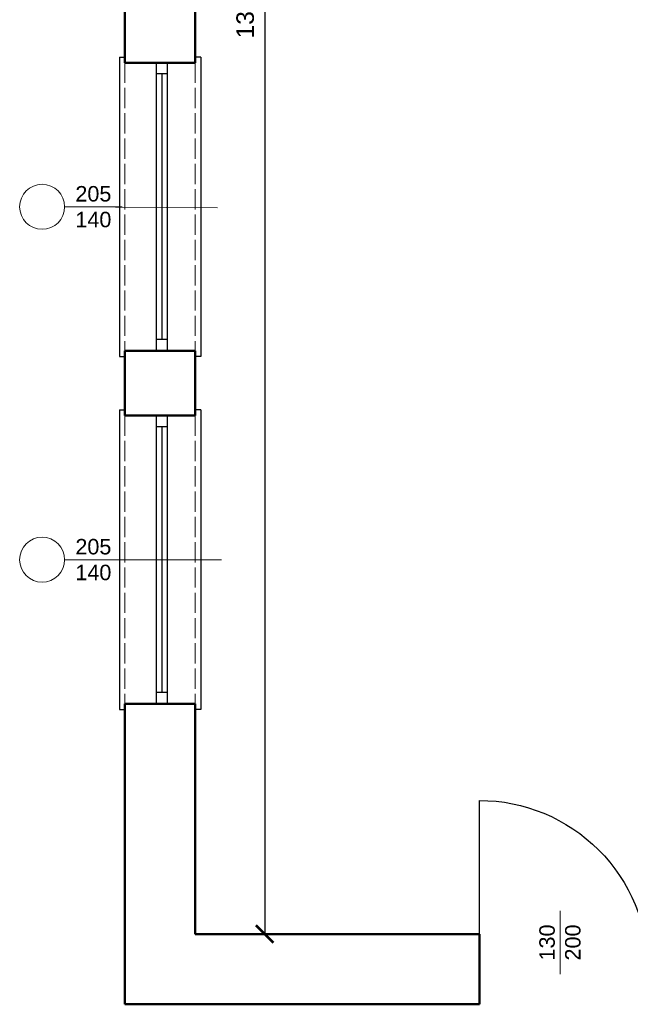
# Model space of a CAD drawing. Header units: metres. Extents: x 158874 to 185002, y -166493 to -154354.
# Tile 45 of 95: x 177959 to 178394, y -156184 to -155484. Entities that reach past the tile are written whole.
import ezdxf

# ---------------------------------------------------------------- set-up
doc = ezdxf.new("R2010")
doc.units = ezdxf.units.M
doc.linetypes.add('ACAD_ISO02W100', pattern=[15, 12, -3])
for name, color, linetype, lineweight in [('2 (średnia)', 1, 'Continuous', 25), ('3 (cienka przerywana)', 252, 'ACAD_ISO02W100', 13), ('3 (cienka)', 252, 'Continuous', 9), ('gruba50', 7, 'Continuous', 50), ('wymiarowanie9', 1, 'Continuous', 9)]:
    doc.layers.add(name, color=color, linetype=linetype, lineweight=lineweight)
doc.styles.add('Opisowy', font='arial.ttf')
doc.styles.get("Standard").update_dxf_attribs({"font": 'arial.ttf'})
doc.dimstyles.new('Kopia Opisowy', dxfattribs={"dimscale": 0, "dimtxt": 2.5, "dimasz": 2.5, "dimexe": 1.25, "dimexo": 0.625, "dimgap": 1.5, "dimtad": 1, "dimdec": 0, "dimtxsty": 'Opisowy', "dimblk": 'ARCHTICK', "dimcen": 2.5, "dimadec": 0, "dimazin": 0, "dimtfac": 1, "dimtdec": 0, "dimtmove": 0, "dimatfit": 3, "dimldrblk": 'NONE', "dimfxl": 1, "dimarcsym": 0})

# ---------------------------------------------------------------- blocks, each defined once
blk = doc.blocks.new('*U352')
at = {"color": 0, "linetype": 'ByBlock', "ltscale": 10}
blk.add_lwpolyline([(-1500, 0), (-1500, 1500, -0.414214), (0, 0)], format="xyb", dxfattribs=at)
blk = doc.blocks.new('_ArchTick')
at = {"color": 0, "linetype": 'ByBlock', "const_width": 0.15}
blk.add_lwpolyline([(-0.5, -0.5), (0.5, 0.5)], dxfattribs=at)
blk = doc.blocks.new('*D391')
at = {"layer": 'Defpoints', "color": 0, "ltscale": 0.2, "transparency": 16777216}
for p in [(178084.32, -154821.22), (178084.32, -156134.22), (178133.85, -156134.22)]:
    blk.add_point(p, dxfattribs=at)
at = {"layer": 'wymiarowanie9', "color": 0, "lineweight": -2, "ltscale": 0.2, "transparency": 16777216}
for p, q in [((178087.45, -154821.22), (178140.1, -154821.22)), ((178133.85, -154821.22), (178133.85, -156134.22)), ((178087.45, -156134.22), (178140.1, -156134.22))]:
    blk.add_line(p, q, dxfattribs=at)
at = {"layer": 'wymiarowanie9', "color": 0, "lineweight": -2, "ltscale": 0.2, "transparency": 16777216, "xscale": 12.5, "yscale": 12.5, "zscale": 12.5}
for p, rotation in [((178133.85, -154821.22), 90), ((178133.85, -156134.22), 270)]:
    blk.add_blockref('_ArchTick', p, dxfattribs=dict(at, rotation=rotation))
at = {"layer": 'wymiarowanie9', "color": 0, "ltscale": 0.2, "transparency": 16777216, "insert": (178119.97, -155477.72), "char_height": 12.5, "attachment_point": 5, "rotation": 90, "style": 'Opisowy'}
blk.add_mtext('1313', dxfattribs=at)
blk = doc.blocks.new('_None')

msp = doc.modelspace()

# ---------------------------------------------------------------- linework, layer by layer
at = {"layer": '2 (średnia)'}
for p, q in [((178030.32, -155510.38), (178030.32, -155723.38)), ((178030.32, -155510.38), (178034.32, -155510.38)), ((178056.45, -155514.38), (178056.45, -155719.38)), ((178064.45, -155514.38), (178064.35, -155719.38)), ((178088.32, -155510.38), (178084.32, -155510.38)), ((178088.32, -155510.38), (178088.32, -155723.38)), ((178064.45, -155522.38), (178056.45, -155522.38)), ((178060.45, -155522.38), (178060.45, -155711.38)), ((178064.19, -155711.38), (178056.29, -155711.38)), ((178030.32, -155723.38), (178034.32, -155723.38)), ((178088.32, -155723.38), (178084.32, -155723.38)), ((178030.32, -155761.42), (178030.32, -155974.42)), ((178030.32, -155761.42), (178034.32, -155761.42)), ((178056.45, -155765.42), (178056.45, -155970.42)), ((178064.45, -155765.42), (178064.35, -155970.42)), ((178088.32, -155761.42), (178084.32, -155761.42)), ((178088.32, -155761.42), (178088.32, -155974.42)), ((178064.45, -155773.42), (178056.45, -155773.42)), ((178060.45, -155773.42), (178060.45, -155962.42)), ((178064.19, -155962.42), (178056.29, -155962.42)), ((178030.32, -155974.42), (178034.32, -155974.42)), ((178088.32, -155974.42), (178084.32, -155974.42))]:
    msp.add_line(p, q, dxfattribs=at)
at = {"layer": '3 (cienka przerywana)', "ltscale": 1.2}
for p, q in [((178034.32, -155514.38), (178034.32, -155719.38)), ((178084.32, -155514.38), (178084.32, -155719.38)), ((178034.32, -155765.42), (178034.32, -155970.42)), ((178084.32, -155765.42), (178084.32, -155970.42))]:
    msp.add_line(p, q, dxfattribs=at)
at = {"layer": '3 (cienka)'}
for p, q in [((178032.32, -155616.88), (177991.32, -155616.88)), ((177991.32, -155616.88), (178100.24, -155617.56)), ((178032.32, -155867.92), (177991.32, -155867.92)), ((177991.32, -155867.92), (178103.04, -155867.92)), ((178344.13, -156117.78), (178344.13, -156162.73))]:
    msp.add_line(p, q, dxfattribs=at)
for centre in [(177975.32, -155616.88), (177975.32, -155867.92)]:
    msp.add_circle(centre, 16, dxfattribs=at)
at = {"layer": 'gruba50', "ltscale": 0.2}
for p, q in [((178034.32, -155464.17), (178034.32, -155514.38)), ((178084.32, -155464.17), (178084.32, -155514.38)), ((178034.32, -155514.38), (178084.32, -155514.38)), ((178034.32, -155719.38), (178034.32, -155765.42)), ((178034.32, -155719.38), (178084.32, -155719.38)), ((178084.32, -155719.38), (178084.32, -155765.42)), ((178034.32, -155970.42), (178034.32, -156184.22)), ((178084.32, -155970.42), (178084.32, -156134.22)), ((178084.32, -156134.22), (178286.76, -156134.22)), ((178286.76, -156134.22), (178286.76, -156184.22)), ((178034.32, -156184.22), (178286.76, -156184.22))]:
    msp.add_line(p, q, dxfattribs=at)
for points in [[(178034.32, -155765.42), (178084.32, -155765.42)], [(178034.32, -155970.42), (178084.32, -155970.42)]]:
    msp.add_lwpolyline(points, dxfattribs=at)

# ---------------------------------------------------------------- block references
at = {"layer": '2 (średnia)', "xscale": 0.08, "yscale": 0.08, "zscale": 0.08}
msp.add_blockref('*U352', (178406.76, -156159.22), dxfattribs=at)

# ---------------------------------------------------------------- texts
at = {"layer": '3 (cienka)', "char_height": 11, "attachment_point": 5}
for insert in [(178011.82, -155616.88), (178011.82, -155867.92)]:
    msp.add_mtext_dynamic_manual_height_columns('\\pxqc;205\\P140', width=30.4029, gutter_width=12.5, heights=[0], dxfattribs=dict(at, insert=insert))
at = {"layer": '3 (cienka)', "insert": (178344.13, -156140.25), "char_height": 11, "attachment_point": 5, "rotation": 90}
msp.add_mtext_dynamic_manual_height_columns('\\pxqc;130\\P200', width=30.4029, gutter_width=12.5, heights=[0], dxfattribs=at)

# ---------------------------------------------------------------- dimensions: what is measured, and where the dimension line sits
at = {"layer": 'wymiarowanie9', "ltscale": 0.2}
dim = msp.add_linear_dim(base=(178133.85, -156134.22), p1=(178084.32, -154821.22), p2=(178084.32, -156134.22), angle=90, dimstyle='Kopia Opisowy', dxfattribs=at)
dim.commit()
dim.dimension.update_dxf_attribs({"geometry": '*D391', "text_midpoint": (178119.97, -155477.72)})

doc.saveas('drawing.dxf')
